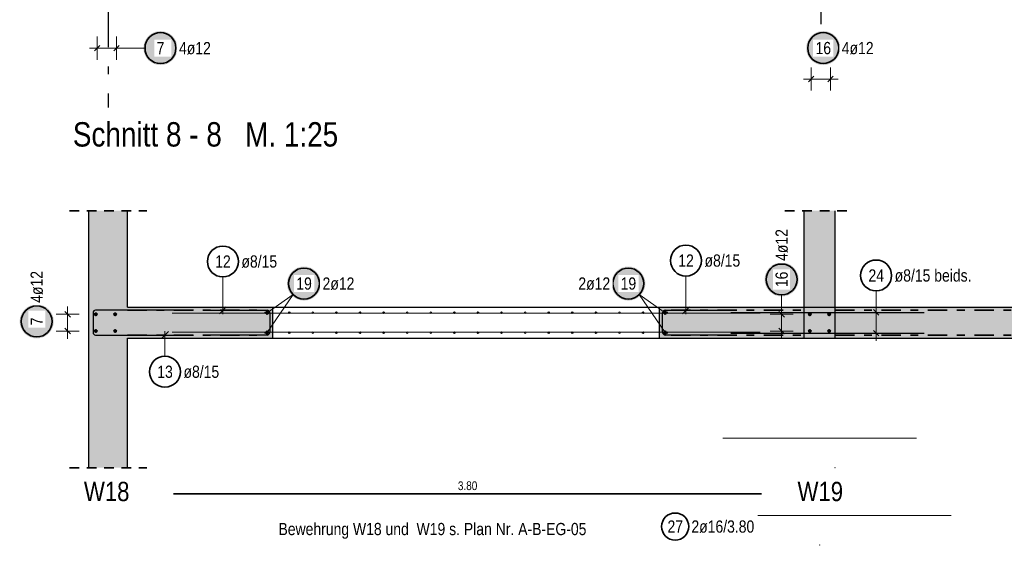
# Model space of a CAD drawing. Header units: millimetres. Extents: x -20 to 91, y -4 to 50.
# Tile 36 of 41: x 62 to 75, y 22 to 29. Entities that reach past the tile are written whole.
import ezdxf

# ---------------------------------------------------------------- set-up
doc = ezdxf.new("R2010")
doc.units = ezdxf.units.MM
for name, pattern in [('DASHDOT', [1, 0.5, -0.25, 0, -0.25]), ('DASHDOTX2', [2, 1, -0.5, 0, -0.5]), ('HIDDEN', [0.375, 0.25, -0.125])]:
    doc.linetypes.add(name, pattern=pattern)
for name, color, linetype, lineweight in [('Achsen', 7, 'Continuous', 20), ('Bewehrung', 7, 'Continuous', 20), ('nplo Bewehrung', 7, 'Continuous', 20), ('Schraffuren', 7, 'Continuous', 20)]:
    doc.layers.add(name, color=color, linetype=linetype, lineweight=lineweight)
doc.styles.add('Arial Narrow', font='ARIALN.TTF')

msp = doc.modelspace()

# ---------------------------------------------------------------- hatches: boundary and pattern name
at = {"lineweight": 25, "true_color": 0xffffff}
for points in [[(63.84486, 28.362078), (63.844726, 28.369755), (63.844324, 28.377424), (63.843654, 28.385074), (63.842719, 28.392696), (63.841517, 28.40028), (63.840052, 28.407818), (63.838325, 28.4153), (63.836337, 28.422718), (63.834092, 28.430061), (63.831592, 28.437322), (63.82884, 28.444491), (63.82584, 28.45156), (63.822594, 28.458519), (63.819108, 28.465361), (63.815385, 28.472078), (63.81143, 28.47866), (63.807248, 28.4851), (63.802843, 28.49139), (63.798222, 28.497523), (63.793389, 28.503491), (63.788351, 28.509286), (63.783114, 28.514902), (63.777684, 28.520332), (63.772068, 28.525569), (63.766273, 28.530607), (63.760305, 28.53544), (63.754172, 28.540061), (63.747882, 28.544466), (63.741442, 28.548648), (63.73486, 28.552603), (63.728143, 28.556326), (63.721301, 28.559812), (63.714342, 28.563058), (63.707273, 28.566058), (63.700104, 28.56881), (63.692843, 28.57131), (63.6855, 28.573555), (63.678082, 28.575543), (63.6706, 28.57727), (63.663062, 28.578735), (63.655478, 28.579937), (63.647856, 28.580872), (63.640206, 28.581542), (63.632537, 28.581944), (63.62486, 28.582078), (63.617182, 28.581944), (63.609513, 28.581542), (63.601863, 28.580872), (63.594241, 28.579937), (63.586657, 28.578735), (63.579119, 28.57727), (63.571637, 28.575543), (63.564219, 28.573555), (63.556876, 28.57131), (63.549615, 28.56881), (63.542446, 28.566058), (63.535378, 28.563058), (63.528418, 28.559812), (63.521576, 28.556326), (63.51486, 28.552603), (63.508277, 28.548648), (63.501837, 28.544466), (63.495547, 28.540061), (63.489414, 28.53544), (63.483446, 28.530607), (63.477651, 28.525569), (63.472035, 28.520332), (63.466605, 28.514902), (63.461368, 28.509286), (63.45633, 28.503491), (63.451497, 28.497523), (63.446876, 28.49139), (63.442471, 28.4851), (63.438289, 28.47866), (63.434334, 28.472078), (63.430611, 28.465361), (63.427125, 28.458519), (63.42388, 28.45156), (63.420879, 28.444491), (63.418127, 28.437322), (63.415627, 28.430061), (63.413382, 28.422718), (63.411395, 28.4153), (63.409667, 28.407818), (63.408202, 28.40028), (63.407001, 28.392696), (63.406065, 28.385074), (63.405395, 28.377424), (63.404994, 28.369755), (63.40486, 28.362078), (63.404994, 28.3544), (63.405395, 28.346731), (63.406065, 28.339081), (63.407001, 28.331459), (63.408202, 28.323875), (63.409667, 28.316337), (63.411395, 28.308855), (63.413382, 28.301437), (63.415627, 28.294094), (63.418127, 28.286833), (63.420879, 28.279664), (63.42388, 28.272595), (63.427125, 28.265636), (63.430611, 28.258794), (63.434334, 28.252078), (63.438289, 28.245495), (63.442471, 28.239055), (63.446876, 28.232765), (63.451497, 28.226632), (63.45633, 28.220664), (63.461368, 28.214869), (63.466605, 28.209253), (63.472035, 28.203823), (63.477651, 28.198586), (63.483446, 28.193548), (63.489414, 28.188715), (63.495547, 28.184094), (63.501837, 28.179689), (63.508277, 28.175507), (63.51486, 28.171552), (63.521576, 28.167829), (63.528418, 28.164343), (63.535378, 28.161098), (63.542446, 28.158097), (63.549615, 28.155345), (63.556876, 28.152845), (63.564219, 28.1506), (63.571637, 28.148612), (63.579119, 28.146885), (63.586657, 28.14542), (63.594241, 28.144219), (63.601863, 28.143283), (63.609513, 28.142613), (63.617182, 28.142212), (63.62486, 28.142078), (63.632537, 28.142212), (63.640206, 28.142613), (63.647856, 28.143283), (63.655478, 28.144219), (63.663062, 28.14542), (63.6706, 28.146885), (63.678082, 28.148612), (63.6855, 28.1506), (63.692843, 28.152845), (63.700104, 28.155345), (63.707273, 28.158097), (63.714342, 28.161098), (63.721301, 28.164343), (63.728143, 28.167829), (63.73486, 28.171552), (63.741442, 28.175507), (63.747882, 28.179689), (63.754172, 28.184094), (63.760305, 28.188715), (63.766273, 28.193548), (63.772068, 28.198586), (63.777684, 28.203823), (63.783114, 28.209253), (63.788351, 28.214869), (63.793389, 28.220664), (63.798222, 28.226632), (63.802843, 28.232765), (63.807248, 28.239055), (63.81143, 28.245495), (63.815385, 28.252078), (63.819108, 28.258794), (63.822594, 28.265636), (63.82584, 28.272595), (63.82884, 28.279664), (63.831592, 28.286833), (63.834092, 28.294094), (63.836337, 28.301437), (63.838325, 28.308855), (63.840052, 28.316337), (63.841517, 28.323875), (63.842719, 28.331459), (63.843654, 28.339081), (63.844324, 28.346731)], [(72.412566, 28.362437), (72.412432, 28.370115), (72.41203, 28.377783), (72.411361, 28.385433), (72.410425, 28.393055), (72.409224, 28.400639), (72.407758, 28.408177), (72.406031, 28.41566), (72.404044, 28.423077), (72.401798, 28.43042), (72.399298, 28.437681), (72.396546, 28.44485), (72.393546, 28.451919), (72.390301, 28.458878), (72.386814, 28.46572), (72.383092, 28.472437), (72.379137, 28.479019), (72.374954, 28.485459), (72.37055, 28.491749), (72.365928, 28.497882), (72.361096, 28.50385), (72.356058, 28.509645), (72.350821, 28.515262), (72.345391, 28.520691), (72.339775, 28.525929), (72.333979, 28.530966), (72.328012, 28.535799), (72.321879, 28.54042), (72.315588, 28.544825), (72.309148, 28.549007), (72.302566, 28.552962), (72.29585, 28.556685), (72.289008, 28.560171), (72.282048, 28.563417), (72.274979, 28.566417), (72.26781, 28.569169), (72.26055, 28.571669), (72.253206, 28.573914), (72.245789, 28.575902), (72.238307, 28.577629), (72.230769, 28.579094), (72.223184, 28.580296), (72.215562, 28.581232), (72.207912, 28.581901), (72.200244, 28.582303), (72.192566, 28.582437), (72.184888, 28.582303), (72.17722, 28.581901), (72.16957, 28.581232), (72.161948, 28.580296), (72.154363, 28.579094), (72.146825, 28.577629), (72.139343, 28.575902), (72.131926, 28.573914), (72.124582, 28.571669), (72.117322, 28.569169), (72.110153, 28.566417), (72.103084, 28.563417), (72.096124, 28.560171), (72.089282, 28.556685), (72.082566, 28.552962), (72.075984, 28.549007), (72.069544, 28.544825), (72.063253, 28.54042), (72.05712, 28.535799), (72.051153, 28.530966), (72.045357, 28.525929), (72.039741, 28.520691), (72.034311, 28.515262), (72.029074, 28.509645), (72.024036, 28.50385), (72.019204, 28.497882), (72.014582, 28.491749), (72.010178, 28.485459), (72.005995, 28.479019), (72.00204, 28.472437), (71.998318, 28.46572), (71.994831, 28.458878), (71.991586, 28.451919), (71.988586, 28.44485), (71.985834, 28.437681), (71.983334, 28.43042), (71.981088, 28.423077), (71.979101, 28.41566), (71.977374, 28.408177), (71.975908, 28.400639), (71.974707, 28.393055), (71.973771, 28.385433), (71.973102, 28.377783), (71.9727, 28.370115), (71.972566, 28.362437), (71.9727, 28.354759), (71.973102, 28.34709), (71.973771, 28.33944), (71.974707, 28.331819), (71.975908, 28.324234), (71.977374, 28.316696), (71.979101, 28.309214), (71.981088, 28.301797), (71.983334, 28.294453), (71.985834, 28.287192), (71.988586, 28.280023), (71.991586, 28.272955), (71.994831, 28.265995), (71.998318, 28.259153), (72.00204, 28.252437), (72.005995, 28.245854), (72.010178, 28.239414), (72.014582, 28.233124), (72.019204, 28.226991), (72.024036, 28.221023), (72.029074, 28.215228), (72.034311, 28.209612), (72.039741, 28.204182), (72.045357, 28.198945), (72.051153, 28.193907), (72.05712, 28.189074), (72.063253, 28.184453), (72.069544, 28.180048), (72.075984, 28.175866), (72.082566, 28.171911), (72.089282, 28.168188), (72.096124, 28.164702), (72.103084, 28.161457), (72.110153, 28.158456), (72.117322, 28.155704), (72.124582, 28.153204), (72.131926, 28.150959), (72.139343, 28.148972), (72.146825, 28.147244), (72.154363, 28.145779), (72.161948, 28.144578), (72.16957, 28.143642), (72.17722, 28.142973), (72.184888, 28.142571), (72.192566, 28.142437), (72.200244, 28.142571), (72.207912, 28.142973), (72.215562, 28.143642), (72.223184, 28.144578), (72.230769, 28.145779), (72.238307, 28.147244), (72.245789, 28.148972), (72.253206, 28.150959), (72.26055, 28.153204), (72.26781, 28.155704), (72.274979, 28.158456), (72.282048, 28.161457), (72.289008, 28.164702), (72.29585, 28.168188), (72.302566, 28.171911), (72.309148, 28.175866), (72.315588, 28.180048), (72.321879, 28.184453), (72.328012, 28.189074), (72.333979, 28.193907), (72.339775, 28.198945), (72.345391, 28.204182), (72.350821, 28.209612), (72.356058, 28.215228), (72.361096, 28.221023), (72.365928, 28.226991), (72.37055, 28.233124), (72.374954, 28.239414), (72.379137, 28.245854), (72.383092, 28.252437), (72.386814, 28.259153), (72.390301, 28.265995), (72.393546, 28.272955), (72.396546, 28.280023), (72.399298, 28.287192), (72.401798, 28.294453), (72.404044, 28.301797), (72.406031, 28.309214), (72.407758, 28.316696), (72.409224, 28.324234), (72.410425, 28.331819), (72.411361, 28.33944), (72.41203, 28.34709)]]:
    msp.add_hatch(color=7, dxfattribs=at).paths.add_polyline_path(points)
at = {"layer": 'Bewehrung', "lineweight": 25, "true_color": 0xffffff}
for points in [[(71.874988, 25.371688), (71.874854, 25.379366), (71.874452, 25.387034), (71.873782, 25.394684), (71.872847, 25.402306), (71.871645, 25.40989), (71.87018, 25.417428), (71.868453, 25.424911), (71.866465, 25.432328), (71.86422, 25.439672), (71.86172, 25.446932), (71.858968, 25.454101), (71.855968, 25.46117), (71.852722, 25.46813), (71.849236, 25.474972), (71.845513, 25.481688), (71.841558, 25.48827), (71.837376, 25.49471), (71.832971, 25.501001), (71.82835, 25.507133), (71.823517, 25.513101), (71.818479, 25.518897), (71.813242, 25.524513), (71.807812, 25.529943), (71.802196, 25.53518), (71.796401, 25.540218), (71.790433, 25.54505), (71.7843, 25.549672), (71.77801, 25.554076), (71.77157, 25.558258), (71.764988, 25.562213), (71.758271, 25.565936), (71.751429, 25.569423), (71.74447, 25.572668), (71.737401, 25.575668), (71.730232, 25.57842), (71.722971, 25.58092), (71.715628, 25.583165), (71.70821, 25.585153), (71.700728, 25.58688), (71.69319, 25.588346), (71.685606, 25.589547), (71.677984, 25.590483), (71.670334, 25.591152), (71.662665, 25.591554), (71.654988, 25.591688), (71.64731, 25.591554), (71.639641, 25.591152), (71.631991, 25.590483), (71.62437, 25.589547), (71.616785, 25.588346), (71.609247, 25.58688), (71.601765, 25.585153), (71.594347, 25.583165), (71.587004, 25.58092), (71.579743, 25.57842), (71.572574, 25.575668), (71.565506, 25.572668), (71.558546, 25.569423), (71.551704, 25.565936), (71.544988, 25.562213), (71.538405, 25.558258), (71.531965, 25.554076), (71.525675, 25.549672), (71.519542, 25.54505), (71.513574, 25.540218), (71.507779, 25.53518), (71.502163, 25.529943), (71.496733, 25.524513), (71.491496, 25.518897), (71.486458, 25.513101), (71.481625, 25.507133), (71.477004, 25.501001), (71.472599, 25.49471), (71.468417, 25.48827), (71.464462, 25.481688), (71.460739, 25.474972), (71.457253, 25.46813), (71.454008, 25.46117), (71.451007, 25.454101), (71.448255, 25.446932), (71.445755, 25.439672), (71.44351, 25.432328), (71.441523, 25.424911), (71.439795, 25.417428), (71.43833, 25.40989), (71.437129, 25.402306), (71.436193, 25.394684), (71.435523, 25.387034), (71.435122, 25.379366), (71.434988, 25.371688), (71.435122, 25.36401), (71.435523, 25.356341), (71.436193, 25.348692), (71.437129, 25.34107), (71.43833, 25.333485), (71.439795, 25.325947), (71.441523, 25.318465), (71.44351, 25.311048), (71.445755, 25.303704), (71.448255, 25.296443), (71.451007, 25.289274), (71.454008, 25.282206), (71.457253, 25.275246), (71.460739, 25.268404), (71.464462, 25.261688), (71.468417, 25.255106), (71.472599, 25.248665), (71.477004, 25.242375), (71.481625, 25.236242), (71.486458, 25.230275), (71.491496, 25.224479), (71.496733, 25.218863), (71.502163, 25.213433), (71.507779, 25.208196), (71.513574, 25.203158), (71.519542, 25.198326), (71.525675, 25.193704), (71.531965, 25.1893), (71.538405, 25.185117), (71.544988, 25.181162), (71.551704, 25.177439), (71.558546, 25.173953), (71.565506, 25.170708), (71.572574, 25.167707), (71.579743, 25.164956), (71.587004, 25.162455), (71.594347, 25.16021), (71.601765, 25.158223), (71.609247, 25.156495), (71.616785, 25.15503), (71.62437, 25.153829), (71.631991, 25.152893), (71.639641, 25.152224), (71.64731, 25.151822), (71.654988, 25.151688), (71.662665, 25.151822), (71.670334, 25.152224), (71.677984, 25.152893), (71.685606, 25.153829), (71.69319, 25.15503), (71.700728, 25.156495), (71.70821, 25.158223), (71.715628, 25.16021), (71.722971, 25.162455), (71.730232, 25.164956), (71.737401, 25.167707), (71.74447, 25.170708), (71.751429, 25.173953), (71.758271, 25.177439), (71.764988, 25.181162), (71.77157, 25.185117), (71.77801, 25.1893), (71.7843, 25.193704), (71.790433, 25.198326), (71.796401, 25.203158), (71.802196, 25.208196), (71.807812, 25.213433), (71.813242, 25.218863), (71.818479, 25.224479), (71.823517, 25.230275), (71.82835, 25.236242), (71.832971, 25.242375), (71.837376, 25.248665), (71.841558, 25.255106), (71.845513, 25.261688), (71.849236, 25.268404), (71.852722, 25.275246), (71.855968, 25.282206), (71.858968, 25.289274), (71.86172, 25.296443), (71.86422, 25.303704), (71.866465, 25.311048), (71.868453, 25.318465), (71.87018, 25.325947), (71.871645, 25.333485), (71.872847, 25.34107), (71.873782, 25.348692), (71.874452, 25.356341)], [(62.244874, 24.829757), (62.24474, 24.837435), (62.244338, 24.845103), (62.243669, 24.852753), (62.242733, 24.860375), (62.241532, 24.86796), (62.240067, 24.875498), (62.238339, 24.88298), (62.236352, 24.890397), (62.234107, 24.897741), (62.231607, 24.905001), (62.228855, 24.91217), (62.225854, 24.919239), (62.222609, 24.926199), (62.219123, 24.933041), (62.2154, 24.939757), (62.211445, 24.946339), (62.207262, 24.952779), (62.202858, 24.95907), (62.198237, 24.965203), (62.193404, 24.97117), (62.188366, 24.976966), (62.183129, 24.982582), (62.177699, 24.988012), (62.172083, 24.993249), (62.166287, 24.998287), (62.16032, 25.003119), (62.154187, 25.007741), (62.147897, 25.012145), (62.141456, 25.016328), (62.134874, 25.020283), (62.128158, 25.024006), (62.121316, 25.027492), (62.114356, 25.030737), (62.107288, 25.033737), (62.100119, 25.036489), (62.092858, 25.038989), (62.085514, 25.041235), (62.078097, 25.043222), (62.070615, 25.04495), (62.063077, 25.046415), (62.055492, 25.047616), (62.04787, 25.048552), (62.040221, 25.049221), (62.032552, 25.049623), (62.024874, 25.049757), (62.017196, 25.049623), (62.009528, 25.049221), (62.001878, 25.048552), (61.994256, 25.047616), (61.986672, 25.046415), (61.979134, 25.04495), (61.971651, 25.043222), (61.964234, 25.041235), (61.95689, 25.038989), (61.94963, 25.036489), (61.942461, 25.033737), (61.935392, 25.030737), (61.928433, 25.027492), (61.92159, 25.024006), (61.914874, 25.020283), (61.908292, 25.016328), (61.901852, 25.012145), (61.895561, 25.007741), (61.889429, 25.003119), (61.883461, 24.998287), (61.877665, 24.993249), (61.872049, 24.988012), (61.866619, 24.982582), (61.861382, 24.976966), (61.856344, 24.97117), (61.851512, 24.965203), (61.84689, 24.95907), (61.842486, 24.952779), (61.838304, 24.946339), (61.834349, 24.939757), (61.830626, 24.933041), (61.827139, 24.926199), (61.823894, 24.919239), (61.820894, 24.91217), (61.818142, 24.905001), (61.815642, 24.897741), (61.813397, 24.890397), (61.811409, 24.88298), (61.809682, 24.875498), (61.808216, 24.86796), (61.807015, 24.860375), (61.806079, 24.852753), (61.80541, 24.845103), (61.805008, 24.837435), (61.804874, 24.829757), (61.805008, 24.822079), (61.80541, 24.814411), (61.806079, 24.806761), (61.807015, 24.799139), (61.808216, 24.791554), (61.809682, 24.784016), (61.811409, 24.776534), (61.813397, 24.769117), (61.815642, 24.761773), (61.818142, 24.754513), (61.820894, 24.747344), (61.823894, 24.740275), (61.827139, 24.733315), (61.830626, 24.726473), (61.834349, 24.719757), (61.838304, 24.713175), (61.842486, 24.706735), (61.84689, 24.700444), (61.851512, 24.694312), (61.856344, 24.688344), (61.861382, 24.682548), (61.866619, 24.676932), (61.872049, 24.671502), (61.877665, 24.666265), (61.883461, 24.661227), (61.889429, 24.656395), (61.895561, 24.651773), (61.901852, 24.647369), (61.908292, 24.643186), (61.914874, 24.639231), (61.92159, 24.635509), (61.928433, 24.632022), (61.935392, 24.628777), (61.942461, 24.625777), (61.94963, 24.623025), (61.95689, 24.620525), (61.964234, 24.618279), (61.971651, 24.616292), (61.979134, 24.614565), (61.986672, 24.613099), (61.994256, 24.611898), (62.001878, 24.610962), (62.009528, 24.610293), (62.017196, 24.609891), (62.024874, 24.609757), (62.032552, 24.609891), (62.040221, 24.610293), (62.04787, 24.610962), (62.055492, 24.611898), (62.063077, 24.613099), (62.070615, 24.614565), (62.078097, 24.616292), (62.085514, 24.618279), (62.092858, 24.620525), (62.100119, 24.623025), (62.107288, 24.625777), (62.114356, 24.628777), (62.121316, 24.632022), (62.128158, 24.635509), (62.134874, 24.639231), (62.141456, 24.643186), (62.147897, 24.647369), (62.154187, 24.651773), (62.16032, 24.656395), (62.166287, 24.661227), (62.172083, 24.666265), (62.177699, 24.671502), (62.183129, 24.676932), (62.188366, 24.682548), (62.193404, 24.688344), (62.198237, 24.694312), (62.202858, 24.700444), (62.207262, 24.706735), (62.211445, 24.713175), (62.2154, 24.719757), (62.219123, 24.726473), (62.222609, 24.733315), (62.225854, 24.740275), (62.228855, 24.747344), (62.231607, 24.754513), (62.234107, 24.761773), (62.236352, 24.769117), (62.238339, 24.776534), (62.240067, 24.784016), (62.241532, 24.791554), (62.242733, 24.799139), (62.243669, 24.806761), (62.244338, 24.814411)]]:
    msp.add_hatch(color=7, dxfattribs=at).paths.add_polyline_path(points)
at = {"layer": 'Bewehrung', "lineweight": 50, "true_color": 0xffffff}
for points in [[(65.700334, 25.319247), (65.7002, 25.326925), (65.699798, 25.334594), (65.699129, 25.342243), (65.698193, 25.349865), (65.696992, 25.35745), (65.695526, 25.364988), (65.693799, 25.37247), (65.691812, 25.379887), (65.689566, 25.387231), (65.687066, 25.394492), (65.684314, 25.401661), (65.681314, 25.408729), (65.678069, 25.415689), (65.674582, 25.422531), (65.67086, 25.429247), (65.666905, 25.435829), (65.662722, 25.44227), (65.658318, 25.44856), (65.653696, 25.454693), (65.648864, 25.460661), (65.643826, 25.466456), (65.638589, 25.472072), (65.633159, 25.477502), (65.627543, 25.482739), (65.621747, 25.487777), (65.61578, 25.49261), (65.609647, 25.497231), (65.603356, 25.501635), (65.596916, 25.505818), (65.590334, 25.509773), (65.583618, 25.513496), (65.576776, 25.516982), (65.569816, 25.520227), (65.562747, 25.523228), (65.555578, 25.52598), (65.548318, 25.52848), (65.540974, 25.530725), (65.533557, 25.532712), (65.526075, 25.53444), (65.518537, 25.535905), (65.510952, 25.537106), (65.50333, 25.538042), (65.49568, 25.538711), (65.488012, 25.539113), (65.480334, 25.539247), (65.472656, 25.539113), (65.464988, 25.538711), (65.457338, 25.538042), (65.449716, 25.537106), (65.442131, 25.535905), (65.434593, 25.53444), (65.427111, 25.532712), (65.419694, 25.530725), (65.41235, 25.52848), (65.40509, 25.52598), (65.397921, 25.523228), (65.390852, 25.520227), (65.383892, 25.516982), (65.37705, 25.513496), (65.370334, 25.509773), (65.363752, 25.505818), (65.357312, 25.501635), (65.351021, 25.497231), (65.344888, 25.49261), (65.338921, 25.487777), (65.333125, 25.482739), (65.327509, 25.477502), (65.322079, 25.472072), (65.316842, 25.466456), (65.311804, 25.460661), (65.306972, 25.454693), (65.30235, 25.44856), (65.297946, 25.44227), (65.293763, 25.435829), (65.289808, 25.429247), (65.286086, 25.422531), (65.282599, 25.415689), (65.279354, 25.408729), (65.276354, 25.401661), (65.273602, 25.394492), (65.271102, 25.387231), (65.268856, 25.379887), (65.266869, 25.37247), (65.265142, 25.364988), (65.263676, 25.35745), (65.262475, 25.349865), (65.261539, 25.342243), (65.26087, 25.334594), (65.260468, 25.326925), (65.260334, 25.319247), (65.260468, 25.311569), (65.26087, 25.303901), (65.261539, 25.296251), (65.262475, 25.288629), (65.263676, 25.281045), (65.265142, 25.273507), (65.266869, 25.266024), (65.268856, 25.258607), (65.271102, 25.251263), (65.273602, 25.244003), (65.276354, 25.236834), (65.279354, 25.229765), (65.282599, 25.222806), (65.286086, 25.215963), (65.289808, 25.209247), (65.293763, 25.202665), (65.297946, 25.196225), (65.30235, 25.189934), (65.306972, 25.183802), (65.311804, 25.177834), (65.316842, 25.172038), (65.322079, 25.166422), (65.327509, 25.160992), (65.333125, 25.155755), (65.338921, 25.150717), (65.344888, 25.145885), (65.351021, 25.141263), (65.357312, 25.136859), (65.363752, 25.132677), (65.370334, 25.128722), (65.37705, 25.124999), (65.383892, 25.121513), (65.390852, 25.118267), (65.397921, 25.115267), (65.40509, 25.112515), (65.41235, 25.110015), (65.419694, 25.10777), (65.427111, 25.105782), (65.434593, 25.104055), (65.442131, 25.10259), (65.449716, 25.101388), (65.457338, 25.100452), (65.464988, 25.099783), (65.472656, 25.099381), (65.480334, 25.099247), (65.488012, 25.099381), (65.49568, 25.099783), (65.50333, 25.100452), (65.510952, 25.101388), (65.518537, 25.10259), (65.526075, 25.104055), (65.533557, 25.105782), (65.540974, 25.10777), (65.548318, 25.110015), (65.555578, 25.112515), (65.562747, 25.115267), (65.569816, 25.118267), (65.576776, 25.121513), (65.583618, 25.124999), (65.590334, 25.128722), (65.596916, 25.132677), (65.603356, 25.136859), (65.609647, 25.141263), (65.61578, 25.145885), (65.621747, 25.150717), (65.627543, 25.155755), (65.633159, 25.160992), (65.638589, 25.166422), (65.643826, 25.172038), (65.648864, 25.177834), (65.653696, 25.183802), (65.658318, 25.189934), (65.662722, 25.196225), (65.666905, 25.202665), (65.67086, 25.209247), (65.674582, 25.215963), (65.678069, 25.222806), (65.681314, 25.229765), (65.684314, 25.236834), (65.687066, 25.244003), (65.689566, 25.251263), (65.691812, 25.258607), (65.693799, 25.266024), (65.695526, 25.273507), (65.696992, 25.281045), (65.698193, 25.288629), (65.699129, 25.296251), (65.699798, 25.303901)], [(69.893426, 25.319247), (69.893292, 25.326925), (69.89289, 25.334594), (69.892221, 25.342243), (69.891285, 25.349865), (69.890084, 25.35745), (69.888619, 25.364988), (69.886891, 25.37247), (69.884904, 25.379887), (69.882659, 25.387231), (69.880158, 25.394492), (69.877407, 25.401661), (69.874406, 25.408729), (69.871161, 25.415689), (69.867675, 25.422531), (69.863952, 25.429247), (69.859997, 25.435829), (69.855814, 25.44227), (69.85141, 25.44856), (69.846788, 25.454693), (69.841956, 25.460661), (69.836918, 25.466456), (69.831681, 25.472072), (69.826251, 25.477502), (69.820635, 25.482739), (69.814839, 25.487777), (69.808872, 25.49261), (69.802739, 25.497231), (69.796449, 25.501635), (69.790008, 25.505818), (69.783426, 25.509773), (69.77671, 25.513496), (69.769868, 25.516982), (69.762908, 25.520227), (69.75584, 25.523228), (69.748671, 25.52598), (69.74141, 25.52848), (69.734066, 25.530725), (69.726649, 25.532712), (69.719167, 25.53444), (69.711629, 25.535905), (69.704044, 25.537106), (69.696422, 25.538042), (69.688773, 25.538711), (69.681104, 25.539113), (69.673426, 25.539247), (69.665748, 25.539113), (69.65808, 25.538711), (69.65043, 25.538042), (69.642808, 25.537106), (69.635224, 25.535905), (69.627686, 25.53444), (69.620203, 25.532712), (69.612786, 25.530725), (69.605442, 25.52848), (69.598182, 25.52598), (69.591013, 25.523228), (69.583944, 25.520227), (69.576984, 25.516982), (69.570142, 25.513496), (69.563426, 25.509773), (69.556844, 25.505818), (69.550404, 25.501635), (69.544113, 25.497231), (69.537981, 25.49261), (69.532013, 25.487777), (69.526217, 25.482739), (69.520601, 25.477502), (69.515171, 25.472072), (69.509934, 25.466456), (69.504896, 25.460661), (69.500064, 25.454693), (69.495442, 25.44856), (69.491038, 25.44227), (69.486856, 25.435829), (69.482901, 25.429247), (69.479178, 25.422531), (69.475691, 25.415689), (69.472446, 25.408729), (69.469446, 25.401661), (69.466694, 25.394492), (69.464194, 25.387231), (69.461949, 25.379887), (69.459961, 25.37247), (69.458234, 25.364988), (69.456768, 25.35745), (69.455567, 25.349865), (69.454631, 25.342243), (69.453962, 25.334594), (69.45356, 25.326925), (69.453426, 25.319247), (69.45356, 25.311569), (69.453962, 25.303901), (69.454631, 25.296251), (69.455567, 25.288629), (69.456768, 25.281045), (69.458234, 25.273507), (69.459961, 25.266024), (69.461949, 25.258607), (69.464194, 25.251263), (69.466694, 25.244003), (69.469446, 25.236834), (69.472446, 25.229765), (69.475691, 25.222806), (69.479178, 25.215963), (69.482901, 25.209247), (69.486856, 25.202665), (69.491038, 25.196225), (69.495442, 25.189934), (69.500064, 25.183802), (69.504896, 25.177834), (69.509934, 25.172038), (69.515171, 25.166422), (69.520601, 25.160992), (69.526217, 25.155755), (69.532013, 25.150717), (69.537981, 25.145885), (69.544113, 25.141263), (69.550404, 25.136859), (69.556844, 25.132677), (69.563426, 25.128722), (69.570142, 25.124999), (69.576984, 25.121513), (69.583944, 25.118267), (69.591013, 25.115267), (69.598182, 25.112515), (69.605442, 25.110015), (69.612786, 25.10777), (69.620203, 25.105782), (69.627686, 25.104055), (69.635224, 25.10259), (69.642808, 25.101388), (69.65043, 25.100452), (69.65808, 25.099783), (69.665748, 25.099381), (69.673426, 25.099247), (69.681104, 25.099381), (69.688773, 25.099783), (69.696422, 25.100452), (69.704044, 25.101388), (69.711629, 25.10259), (69.719167, 25.104055), (69.726649, 25.105782), (69.734066, 25.10777), (69.74141, 25.110015), (69.748671, 25.112515), (69.75584, 25.115267), (69.762908, 25.118267), (69.769868, 25.121513), (69.77671, 25.124999), (69.783426, 25.128722), (69.790008, 25.132677), (69.796449, 25.136859), (69.802739, 25.141263), (69.808872, 25.145885), (69.814839, 25.150717), (69.820635, 25.155755), (69.826251, 25.160992), (69.831681, 25.166422), (69.836918, 25.172038), (69.841956, 25.177834), (69.846788, 25.183802), (69.85141, 25.189934), (69.855814, 25.196225), (69.859997, 25.202665), (69.863952, 25.209247), (69.867675, 25.215963), (69.871161, 25.222806), (69.874406, 25.229765), (69.877407, 25.236834), (69.880158, 25.244003), (69.882659, 25.251263), (69.884904, 25.258607), (69.886891, 25.266024), (69.888619, 25.273507), (69.890084, 25.281045), (69.891285, 25.288629), (69.892221, 25.296251), (69.89289, 25.303901)]]:
    msp.add_hatch(color=7, dxfattribs=at).paths.add_polyline_path(points)
at = {"layer": 'Schraffuren', "lineweight": 13, "true_color": 0xd7ffd7}
for points in [[(63.19688, 22.938314), (62.69688, 22.938314), (62.69688, 26.259126), (63.19688, 26.259126)], [(72.346892, 24.613732), (71.946892, 24.613732), (71.946892, 26.259126), (72.346892, 26.259126)], [(65.07688, 25.013732), (65.07688, 24.613732), (63.19688, 24.613732), (63.19688, 25.013732)], [(70.07688, 25.013732), (81.406879, 25.013732), (81.006879, 24.613732), (70.07688, 24.613732)]]:
    msp.add_hatch(color=254, dxfattribs=at).paths.add_polyline_path(points)

# ---------------------------------------------------------------- linework, layer by layer
at = {"color": 3, "linetype": 'Continuous', "lineweight": 25, "ltscale": 0.5}
for p, q in [((62.770317, 28.326722), (62.841028, 28.397433)), ((62.770317, 28.326722), (62.841028, 28.397433)), ((63.020317, 28.326722), (63.091028, 28.397433)), ((63.020317, 28.326722), (63.091028, 28.397433)), ((72.000489, 27.92708), (72.071199, 27.997791)), ((72.000489, 27.92708), (72.071199, 27.997791)), ((72.250489, 27.927082), (72.321199, 27.997793)), ((72.250489, 27.927082), (72.321199, 27.997793)), ((64.05342, 24.973732), (62.78542, 24.973732)), ((64.23688, 24.973732), (65.00488, 24.973732)), ((64.387261, 24.929538), (64.475649, 25.017926)), ((70.14888, 24.973732), (70.91688, 24.973732)), ((70.374129, 24.929538), (70.462518, 25.017926)), ((72.84131, 24.981802), (72.912021, 24.911091)), ((62.75342, 24.941732), (62.753421, 24.685726)), ((65.03688, 24.941732), (65.03688, 24.685732)), ((70.11688, 24.685732), (70.11688, 24.941732)), ((70.997262, 24.946447), (73.497262, 24.946447)), ((63.726746, 24.697923), (63.638358, 24.609534)), ((72.84131, 24.713525), (72.912021, 24.642814)), ((62.785421, 24.653726), (64.053421, 24.65373)), ((65.00488, 24.653732), (64.23688, 24.653732)), ((70.91688, 24.653732), (70.14888, 24.653732)), ((70.997262, 24.678169), (73.497262, 24.678169))]:
    msp.add_line(p, q, dxfattribs=at)
at = {"color": 5, "linetype": 'Continuous', "lineweight": 18, "ltscale": 0.5}
for p, q in [((62.805673, 28.212078), (62.805673, 28.512078)), ((62.805673, 28.212078), (62.805673, 28.512078)), ((63.055673, 28.212078), (63.055673, 28.512078)), ((63.055673, 28.212078), (63.055673, 28.512078)), ((63.155673, 28.362078), (62.705673, 28.362078)), ((63.42486, 28.362078), (63.155673, 28.362078)), ((72.035845, 27.812436), (72.035843, 28.112436)), ((72.035845, 27.812436), (72.035843, 28.112436)), ((72.285845, 27.812437), (72.285843, 28.112437)), ((72.285845, 27.812437), (72.285843, 28.112437)), ((72.385844, 27.962438), (71.935844, 27.962435)), ((64.431455, 25.404009), (64.431455, 24.923732)), ((70.418324, 25.416103), (70.418324, 24.923732)), ((72.876666, 25.223384), (72.876666, 25.046447)), ((72.876666, 24.578169), (72.876666, 25.046447)), ((72.726666, 24.946447), (73.026666, 24.946447)), ((63.682553, 24.379248), (63.682552, 24.703728)), ((72.726666, 24.678169), (73.026666, 24.678169))]:
    msp.add_line(p, q, dxfattribs=at)
at = {"color": 2, "linetype": 'HIDDEN', "lineweight": 35, "ltscale": 0.5}
for p, q in [((62.44688, 26.259126), (63.44688, 26.259126)), ((71.696892, 26.259126), (72.596892, 26.259126)), ((62.44688, 22.938314), (63.44688, 22.938314))]:
    msp.add_line(p, q, dxfattribs=at)
at = {"color": 2, "linetype": 'DASHDOT', "lineweight": 35, "ltscale": 0.5}
for p, q in [((63.19688, 24.973732), (64.977882, 24.973732)), ((70.226318, 24.973732), (71.946993, 24.973732)), ((72.346993, 24.973732), (80.991026, 24.973732)), ((63.19688, 24.653732), (64.977882, 24.653732)), ((70.226318, 24.653732), (71.946892, 24.653732)), ((72.346892, 24.653732), (75.806879, 24.653732))]:
    msp.add_line(p, q, dxfattribs=at)
at = {"color": 2, "linetype": 'Continuous', "lineweight": 35, "ltscale": 0.5}
msp.add_line((71.393673, 22.599937), (63.793673, 22.599937), dxfattribs=at)
for centre, radius in [((63.62486, 28.362078), 0.2), ((72.192566, 28.362437), 0.2), ((64.431455, 25.604009), 0.2), ((70.418324, 25.616103), 0.2), ((72.876666, 25.423384), 0.2), ((63.682554, 24.179248), 0.2), ((70.278633, 22.178462), 0.175)]:
    msp.add_circle(centre, radius, dxfattribs=at)
at = {"color": 9, "linetype": 'Continuous', "lineweight": 0}
for centre in [(62.69688, 25.013732), (71.926993, 25.013732), (72.346993, 25.013732), (62.69688, 24.613732), (71.926993, 24.613732), (72.346892, 22.938314), (72.146895, 21.938314)]:
    msp.add_circle(centre, 0.00222, dxfattribs=at)
at = {"color": 3, "linetype": 'Continuous', "lineweight": 25, "ltscale": 0.5}
for centre, start, end in [((62.78542, 24.941732), 90, 180.0001831), ((65.00488, 24.941732), 0, 90), ((70.14888, 24.941732), 90, 180), ((62.785421, 24.685726), 180.0001831, 270.0001831), ((65.00488, 24.685732), 270, 0), ((70.14888, 24.685732), 180, 270)]:
    msp.add_arc(centre, 0.032, start, end, dxfattribs=at)
at = {"layer": 'Achsen', "color": 3, "linetype": 'DASHDOTX2', "lineweight": 25, "ltscale": 0.5}
for p, q in [((72.163731, 40.173469), (72.163731, 28.440161)), ((62.94688, 38.776183), (62.94688, 27.593562))]:
    msp.add_line(p, q, dxfattribs=at)
at = {"layer": 'Achsen', "color": 3, "linetype": 'Continuous', "lineweight": 25}
for p, q in [((65.07688, 25.013732), (70.07688, 25.013732)), ((65.07688, 24.613732), (70.07688, 24.613732))]:
    msp.add_line(p, q, dxfattribs=at)
at = {"layer": 'Bewehrung', "color": 5, "linetype": 'Continuous', "lineweight": 18, "ltscale": 0.5}
for p, q in [((71.654988, 25.171688), (71.654988, 25.021732)), ((62.424874, 24.605732), (62.424874, 25.021732)), ((71.654988, 24.605732), (71.654988, 25.021732)), ((62.274874, 24.921732), (62.574874, 24.921732)), ((62.274874, 24.921732), (62.574874, 24.921732)), ((71.504988, 24.921732), (71.804988, 24.921732)), ((71.504988, 24.921732), (71.804988, 24.921732)), ((62.274874, 24.705732), (62.574874, 24.705732)), ((62.274874, 24.705732), (62.574874, 24.705732)), ((71.504988, 24.705732), (71.804988, 24.705732)), ((71.504988, 24.705732), (71.804988, 24.705732))]:
    msp.add_line(p, q, dxfattribs=at)
at = {"layer": 'Bewehrung', "color": 3, "linetype": 'Continuous', "lineweight": 25, "ltscale": 0.5}
for p, q in [((62.389519, 24.957087), (62.46023, 24.886377)), ((62.389519, 24.957087), (62.46023, 24.886377)), ((71.619632, 24.957087), (71.690343, 24.886377)), ((71.619632, 24.957087), (71.690343, 24.886377)), ((62.389519, 24.741087), (62.46023, 24.670377)), ((62.389519, 24.741087), (62.46023, 24.670377)), ((71.619632, 24.741087), (71.690343, 24.670377)), ((71.619632, 24.741087), (71.690343, 24.670377))]:
    msp.add_line(p, q, dxfattribs=at)
at = {"layer": 'Bewehrung', "color": 2, "linetype": 'Continuous', "lineweight": 35, "ltscale": 0.5}
for centre in [(65.480334, 25.319247), (69.673426, 25.319247), (71.654988, 25.371688), (62.024874, 24.829757)]:
    msp.add_circle(centre, 0.2, dxfattribs=at)
at = {"layer": 'Bewehrung', "color": 4, "linetype": 'Continuous', "lineweight": 50, "ltscale": 0.5}
for centre, radius in [((65.00488, 24.941732), 0.012), ((65.00488, 24.941732), 0.012), ((65.00488, 24.941732), 0.0108), ((65.00488, 24.941732), 0.0084), ((70.14888, 24.941732), 0.012), ((70.14888, 24.941732), 0.012), ((70.14888, 24.941732), 0.0108), ((70.14888, 24.941732), 0.0084), ((62.78888, 24.921732), 0.012), ((62.78888, 24.921732), 0.012), ((62.78888, 24.921732), 0.0108), ((62.78888, 24.921732), 0.0084), ((62.78888, 24.921732), 0.006), ((62.78888, 24.921732), 0.0036), ((62.78888, 24.921732), 0.0012), ((63.03888, 24.921732), 0.012), ((63.03888, 24.921732), 0.012), ((63.03888, 24.921732), 0.0108), ((63.03888, 24.921732), 0.0084), ((63.03888, 24.921732), 0.006), ((63.03888, 24.921732), 0.0036), ((63.03888, 24.921732), 0.0012), ((65.00488, 24.941732), 0.006), ((65.00488, 24.941732), 0.0036), ((65.00488, 24.941732), 0.0012), ((70.14888, 24.941732), 0.006), ((70.14888, 24.941732), 0.0036), ((70.14888, 24.941732), 0.0012), ((72.018993, 24.921732), 0.012), ((72.018993, 24.921732), 0.012), ((72.018993, 24.921732), 0.0108), ((72.018993, 24.921732), 0.0084), ((72.018993, 24.921732), 0.006), ((72.018993, 24.921732), 0.0036), ((72.018993, 24.921732), 0.0012), ((72.268993, 24.921732), 0.012), ((72.268993, 24.921732), 0.012), ((72.268993, 24.921732), 0.0108), ((72.268993, 24.921732), 0.0084), ((72.268993, 24.921732), 0.006), ((72.268993, 24.921732), 0.0036), ((72.268993, 24.921732), 0.0012), ((62.78888, 24.705732), 0.012), ((62.78888, 24.705732), 0.012), ((62.78888, 24.705732), 0.0108), ((62.78888, 24.705732), 0.0084), ((62.78888, 24.705732), 0.006), ((62.78888, 24.705732), 0.0036), ((62.78888, 24.705732), 0.0012), ((63.03888, 24.705732), 0.012), ((63.03888, 24.705732), 0.012), ((63.03888, 24.705732), 0.0108), ((63.03888, 24.705732), 0.0084), ((63.03888, 24.705732), 0.006), ((63.03888, 24.705732), 0.0036), ((63.03888, 24.705732), 0.0012), ((65.00488, 24.685732), 0.012), ((65.00488, 24.685732), 0.012), ((65.00488, 24.685732), 0.0108), ((65.00488, 24.685732), 0.0084), ((70.14888, 24.685732), 0.012), ((70.14888, 24.685732), 0.012), ((70.14888, 24.685732), 0.0108), ((70.14888, 24.685732), 0.0084), ((72.018993, 24.705732), 0.012), ((72.018993, 24.705732), 0.012), ((72.018993, 24.705732), 0.0108), ((72.018993, 24.705732), 0.0084), ((72.018993, 24.705732), 0.006), ((72.018993, 24.705732), 0.0036), ((72.018993, 24.705732), 0.0012), ((72.268993, 24.705732), 0.012), ((72.268993, 24.705732), 0.012), ((72.268993, 24.705732), 0.0108), ((72.268993, 24.705732), 0.0084), ((72.268993, 24.705732), 0.006), ((72.268993, 24.705732), 0.0036), ((72.268993, 24.705732), 0.0012), ((65.00488, 24.685732), 0.006), ((65.00488, 24.685732), 0.0036), ((65.00488, 24.685732), 0.0012), ((70.14888, 24.685732), 0.006), ((70.14888, 24.685732), 0.0036), ((70.14888, 24.685732), 0.0012)]:
    msp.add_circle(centre, radius, dxfattribs=at)
at = {"layer": 'nplo Bewehrung', "color": 9, "linetype": 'Continuous', "lineweight": 0, "ltscale": 0.5}
for p, q in [((63.77688, 24.935732), (71.37688, 24.935732)), ((63.77688, 24.691732), (71.37688, 24.691732)), ((70.896892, 23.320228), (73.396892, 23.320228)), ((71.346794, 22.320228), (73.846794, 22.320228))]:
    msp.add_line(p, q, dxfattribs=at)
for centre in [(64.98488, 24.944091), (64.98488, 24.944091), (65.289821, 24.944091), (65.289821, 24.944091), (65.594762, 24.944091), (65.594762, 24.944091), (65.899703, 24.944091), (65.899703, 24.944091), (66.204644, 24.944091), (66.204644, 24.944091), (66.509585, 24.944091), (66.509585, 24.944091), (66.814526, 24.944091), (66.814526, 24.944091), (67.119467, 24.944091), (67.119467, 24.944091), (67.424408, 24.944091), (67.424408, 24.944091), (67.729349, 24.944091), (67.729349, 24.944091), (68.03429, 24.944091), (68.03429, 24.944091), (68.339231, 24.944091), (68.339231, 24.944091), (68.644172, 24.944091), (68.644172, 24.944091), (68.949113, 24.944091), (68.949113, 24.944091), (69.254054, 24.944091), (69.254054, 24.944091), (69.558995, 24.944091), (69.558995, 24.944091), (69.863936, 24.944091), (69.863936, 24.944091), (70.168877, 24.944091), (70.168877, 24.944091), (64.98488, 24.684091), (64.98488, 24.684091), (65.289821, 24.684091), (65.289821, 24.684091), (65.594762, 24.684091), (65.594762, 24.684091), (65.899703, 24.684091), (65.899703, 24.684091), (66.204644, 24.684091), (66.204644, 24.684091), (66.509585, 24.684091), (66.509585, 24.684091), (66.814526, 24.684091), (66.814526, 24.684091), (67.119467, 24.684091), (67.119467, 24.684091), (67.424408, 24.684091), (67.424408, 24.684091), (67.729349, 24.684091), (67.729349, 24.684091), (68.03429, 24.684091), (68.03429, 24.684091), (68.339231, 24.684091), (68.339231, 24.684091), (68.644172, 24.684091), (68.644172, 24.684091), (68.949113, 24.684091), (68.949113, 24.684091), (69.254054, 24.684091), (69.254054, 24.684091), (69.558995, 24.684091), (69.558995, 24.684091), (69.863936, 24.684091), (69.863936, 24.684091), (70.168877, 24.684091), (70.168877, 24.684091)]:
    msp.add_circle(centre, 0.01, dxfattribs=at)
at = {"layer": 'Schraffuren', "color": 3, "linetype": 'Continuous', "lineweight": 25}
for p, q in [((62.69688, 22.938314), (62.69688, 26.259126)), ((63.19688, 25.013732), (63.19688, 26.259126)), ((71.946892, 24.613732), (71.946892, 26.259126)), ((72.346892, 24.613732), (72.346892, 26.259126)), ((63.19688, 25.013732), (65.07688, 25.013732)), ((65.07688, 24.613732), (65.07688, 25.013732)), ((70.07688, 25.013732), (81.406879, 25.013732)), ((70.07688, 24.613732), (70.07688, 25.013732)), ((63.19688, 24.613732), (65.07688, 24.613732)), ((63.19688, 22.938314), (63.19688, 24.613732)), ((70.07688, 24.613732), (75.806879, 24.613732))]:
    msp.add_line(p, q, dxfattribs=at)

# ---------------------------------------------------------------- texts
at = {"color": 1, "lineweight": 70, "style": 'Arial Narrow'}
msp.add_text('Schnitt 8 - 8   M. 1:25', height=0.315, dxfattribs=at).set_placement((62.492099, 27.089733))
at = {"color": 2, "lineweight": 35, "style": 'Arial Narrow'}
for s, height, p in [('W18', 0.25, (62.635313, 22.506683)), ('W19', 0.25, (71.860635, 22.506683)), ('Bewehrung W18 und  W19 s. Plan Nr. A-B-EG-05', 0.1575, (65.150611, 22.067604))]:
    msp.add_text(s, height=height, dxfattribs=at).set_placement(p)
at = {"color": 2, "lineweight": 35, "char_height": 0.1575, "attachment_point": 1, "line_spacing_factor": 0.9, "style": 'Arial Narrow'}
for s, insert in [('12', (64.33223, 25.682759)), ('ø8/15', (64.671455, 25.682759)), ('12', (70.319099, 25.694853)), ('ø8/15', (70.658324, 25.694853)), ('24', (72.777441, 25.502134)), ('ø8/15 beids.', (73.116666, 25.502134)), ('13', (63.583329, 24.257998)), ('ø8/15', (63.922554, 24.257998)), ('27', (70.179408, 22.257212)), ('2ø16/3.80', (70.488633, 22.257212))]:
    msp.add_mtext(s, dxfattribs=dict(at, insert=insert))
at = {"color": 3, "lineweight": 25, "insert": (67.469923, 22.762437), "char_height": 0.1125, "attachment_point": 1, "line_spacing_factor": 0.9, "style": 'Arial Narrow'}
msp.add_mtext('3.80', dxfattribs=at)

# ---------------------------------------------------------------- next in the draw order: texts
at = {"color": 2, "lineweight": 35, "char_height": 0.1575, "attachment_point": 1, "line_spacing_factor": 0.9, "style": 'Arial Narrow', "bg_fill": 3, "box_fill_scale": 1.2, "bg_fill_color": 256, "bg_fill_true_color": 13158600, "bg_fill_transparency": 0}
for s, insert in [('7', (63.575247, 28.440828)), ('4ø12', (63.86486, 28.440828))]:
    msp.add_mtext(s, dxfattribs=dict(at, insert=insert))
at = {"color": 2, "lineweight": 35, "char_height": 0.1575, "attachment_point": 1, "rotation": 0.0002902, "line_spacing_factor": 0.9, "style": 'Arial Narrow', "bg_fill": 3, "box_fill_scale": 1.2, "bg_fill_color": 256, "bg_fill_true_color": 13158600, "bg_fill_transparency": 0}
for s, insert in [('16', (72.093341, 28.441186)), ('4ø12', (72.432566, 28.441188))]:
    msp.add_mtext(s, dxfattribs=dict(at, insert=insert))
at = {"layer": 'Bewehrung', "color": 2, "lineweight": 35, "char_height": 0.1575, "attachment_point": 1, "rotation": 90, "line_spacing_factor": 0.9, "style": 'Arial Narrow', "bg_fill": 3, "box_fill_scale": 1.2, "bg_fill_color": 256, "bg_fill_true_color": 13158600, "bg_fill_transparency": 0}
for s, insert in [('4ø12', (71.576238, 25.611688)), ('4ø12', (61.946124, 25.069757)), ('16', (71.576238, 25.272463)), ('7', (61.946124, 24.780145))]:
    msp.add_mtext(s, dxfattribs=dict(at, insert=insert))
at = {"layer": 'Bewehrung', "color": 2, "lineweight": 35, "char_height": 0.1575, "attachment_point": 1, "line_spacing_factor": 0.9, "style": 'Arial Narrow', "bg_fill": 3, "box_fill_scale": 1.2, "bg_fill_color": 256, "bg_fill_true_color": 13158600, "bg_fill_transparency": 0}
for s, insert in [('19', (65.381109, 25.397997)), ('2ø12', (65.720334, 25.397997)), ('2ø12', (69.027076, 25.397997)), ('19', (69.574201, 25.397997))]:
    msp.add_mtext(s, dxfattribs=dict(at, insert=insert))

# ---------------------------------------------------------------- next in the draw order: linework, layer by layer
at = {"layer": 'Bewehrung', "color": 5, "linetype": 'Continuous', "lineweight": 18, "ltscale": 0.5}
for p, q in [((65.00488, 24.941732), (65.340853, 25.175912)), ((65.00488, 24.685732), (65.340853, 25.175912)), ((70.14888, 24.941732), (69.812907, 25.175912)), ((70.14888, 24.685732), (69.812907, 25.175912))]:
    msp.add_line(p, q, dxfattribs=at)

doc.saveas('drawing.dxf')
